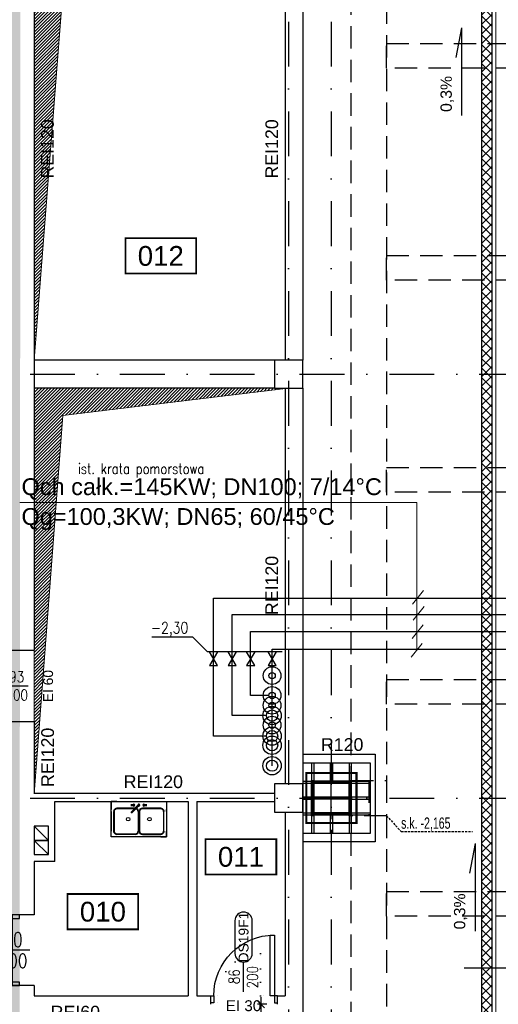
# Model space of a CAD drawing. Header units: centimetres. Extents: x -10702 to 24628, y -4437 to 19798.
# Tile 24 of 92: x 5819 to 6497, y 5908 to 7302. Entities that reach past the tile are written whole.
import ezdxf
from ezdxf.enums import TextEntityAlignment as Align

# ---------------------------------------------------------------- set-up
doc = ezdxf.new("R2010")
doc.units = ezdxf.units.CM
doc.header["$PDMODE"] = 35
doc.header["$PDSIZE"] = 0.1
for name, pattern in [('Kondygnacja  -0_5$0$DIVIDE', [31.75, 12.7, -6.35, 0, -6.35, 0, -6.35]), ('Kondygnacja  -0_5$0$DOT2', [3.175, 0, -3.175]), ('Kondygnacja  -0_5$0$HIDDEN', [9.525, 6.35, -3.175]), ('Kondygnacja  -0_5$0$HIDDEN2', [4.7625, 3.175, -1.5875]), ('Osie rzutów$0$DASHDOT2', [12.7, 6.35, -3.175, 0, -3.175])]:
    doc.linetypes.add(name, pattern=pattern)
doc.layers.get('0').update_dxf_attribs({"color": 8})
doc.layers.get('DEFPOINTS').update_dxf_attribs({"color": 8})
for name, color, linetype, lineweight in [('bgde_opis ct 1', 7, 'Continuous', 20), ('bgde_rzędne wl ct', 7, 'Continuous', 25), ('KJP_CT_kk_powrót', 30, '04_CT_KOMF_POW', 25), ('KJP_CT_kk_zasil', 30, '04_CT_KOMF_ZAS', 25), ('KJP_WL_kk zasil', 150, '04_WL_KOMF_ZAS', 25), ('KJP_WL_kk_powr', 150, '04_WL_KOMF_POW', 25), ('Kondygnacja  -0_5$0$ARCH_INFO_WYMIARY', 8, 'Continuous', 9), ('Kondygnacja  -0_5$0$ARCH_WIDOK', 8, 'Continuous', 13)]:
    doc.layers.add(name, color=color, linetype=linetype, lineweight=lineweight)
for name, color, linetype in [('KJP_ARMATURA', 2, 'Continuous'), ('Kondygnacja  -0_5$0$ARCH_ETAPOWANIE', 8, 'Kondygnacja  -0_5$0$DIVIDE'), ('Kondygnacja  -0_5$0$ARCH_GK', 8, 'Continuous'), ('Kondygnacja  -0_5$0$ARCH_INFO_ETYK_DRZWI', 8, 'Continuous'), ('Kondygnacja  -0_5$0$ARCH_INFO_ETYK_DRZWI_IST', 8, 'Continuous'), ('Kondygnacja  -0_5$0$ARCH_INFO_ODPORNOŚĆ OGNIOWA', 8, 'Continuous'), ('Kondygnacja  -0_5$0$ARCH_INFO_OPISY', 8, 'Continuous'), ('Kondygnacja  -0_5$0$ARCH_INFO_OPISY_PRZEGRODY', 8, 'Continuous'), ('Kondygnacja  -0_5$0$ARCH_KONSTR_POWYŻEJ RZUTU', 8, 'Kondygnacja  -0_5$0$HIDDEN'), ('Kondygnacja  -0_5$0$ARCH_KONSTR_POWYŻEJ RZUTU_IST', 8, 'Kondygnacja  -0_5$0$HIDDEN2'), ('Kondygnacja  -0_5$0$ARCH_MUROWANE_IST', 8, 'Continuous'), ('Kondygnacja  -0_5$0$ARCH_OKŁADZINA', 8, 'Continuous'), ('Kondygnacja  -0_5$0$ARCH_OTWORY_WENTYLACJA_IST', 8, 'Continuous'), ('Kondygnacja  -0_5$0$ARCH_POMOCNICZE', 8, 'Continuous'), ('Kondygnacja  -0_5$0$ARCH_SŁUPY', 8, 'Continuous'), ('Kondygnacja  -0_5$0$ARCH_WIDOK_IST', 8, 'Continuous'), ('Kondygnacja  -0_5$0$ARCH_WYBURZENIA', 8, 'Kondygnacja  -0_5$0$DOT2'), ('Kondygnacja  -0_5$0$ARCH_WYPOSAŻENIE_SANITARNE_IST', 8, 'Continuous'), ('Kondygnacja  -0_5$0$ARCH_ŚLUSARKA_DRZWI', 8, 'Continuous'), ('Kondygnacja  -0_5$0$ARCH_ŚLUSARKA_DRZWI_IST', 8, 'Continuous'), ('Kondygnacja  -0_5$0$ARCH_ŻELBET_IST', 8, 'Continuous'), ('Osie rzutów$0$ARCH_INFO_OSIE_IST', 8, 'Osie rzutów$0$DASHDOT2'), ('Osie rzutów$0$ARCH_INFO_OSIE_OPISY_IST', 8, 'Continuous'), ('Pomieszczenia -05$0$ARCH_INFO_AREA_ETYKIETY_200', 8, 'Continuous')]:
    doc.layers.add(name, color=color, linetype=linetype)
doc.styles.add('Arial', font='arial.ttf')
doc.styles.add('Kondygnacja  -0_5$0$Arial', font='arial.ttf')
doc.styles.add('Kondygnacja  -0_5$0$BIKTS', font='bikromsw.shx', dxfattribs={"width": 0.8})
doc.styles.add('Kondygnacja  -0_5$0$Romans', font='Romans.shx', dxfattribs={"width": 0.7})
doc.styles.add('Kondygnacja  -0_5$0$ROMANS-50-CM', font='romans.shx', dxfattribs={"width": 0.8, "height": 10})
doc.styles.add('Pomieszczenia -05$0$Arial', font='arial.ttf')
doc.styles.add('st rom', font='Romans.shx', dxfattribs={"width": 0.8})
doc.linetypes.add('04_CT_KOMF_POW', pattern='A,100,-15,["CTKp",Standard,S=10,R=0,X=-10,Y=-5],-35', length=150)
doc.linetypes.add('04_CT_KOMF_ZAS', pattern='A,100,-15,["CTKz",Standard,S=10,R=0,X=-10,Y=-5],-35', length=150)
doc.linetypes.add('04_WL_KOMF_POW', pattern='A,100,-15,["WLKp",Standard,S=10,R=0,X=-10,Y=-5],-35', length=150)
doc.linetypes.add('04_WL_KOMF_ZAS', pattern='A,100,-15,["WLKz",Standard,S=10,R=0,X=-10,Y=-5],-35', length=150)
doc.dimstyles.new('Kondygnacja  -0_5$0$Wymiary 1-100', dxfattribs={"dimtxt": 12, "dimasz": 10, "dimexe": 5, "dimexo": 0, "dimgap": 4, "dimtad": 1, "dimrnd": 0.5, "dimzin": 12, "dimdsep": 46, "dimtxsty": 'Kondygnacja  -0_5$0$Romans', "dimblk": 'Kondygnacja  -0_5$0$_Oblique', "dimcen": 10, "dimdle": 10, "dimclrt": 55, "dimazin": 0, "dimtfac": 1, "dimtmove": 1, "dimatfit": 3, "dimfxl": 0, "dimtolj": 1, "dimtzin": 0, "dimarcsym": 0})
pattern_1 = [(45, (-6220.6425, -6150), (-0.67351921, 0.67351921), [])]

# ---------------------------------------------------------------- blocks, each defined once
blk = doc.blocks.new('Osie rzutów')
at = {"layer": 'Osie rzutów$0$ARCH_INFO_OSIE_IST', "ltscale": 10}
for p, q in [((6200, 12510), (6200, 4800)), ((6200, 12510), (6200, 4571.18)), ((6260, 12510), (6260, 4623.26)), ((4436.04, 6800), (15156.54, 6800)), ((6260, 6170), (6260, 6230)), ((4436.04, 6200), (15156.54, 6200)), ((6290, 6200), (6230, 6200))]:
    blk.add_line(p, q, dxfattribs=at)
blk = doc.blocks.new('Kondygnacja  -0_5$0$T-drzwi_góra-200')
at = {"layer": 'Kondygnacja  -0_5$0$ARCH_INFO_ETYK_DRZWI'}
blk.add_line((0, 0), (0, 60), dxfattribs=at)
blk.add_lwpolyline([(-17.5, 143.7), (-17.5, 77.5, 1), (17.5, 77.5), (17.5, 143.7, 1)], format="xyb", close=True, dxfattribs=at)
at = {"layer": 'Kondygnacja  -0_5$0$ARCH_INFO_ETYK_DRZWI', "style": 'Kondygnacja  -0_5$0$Arial'}
blk.add_attdef('ADS_DRZWI:SYMBOL', text='', height=20, rotation=90, dxfattribs=at).set_placement((0, 110.6), align=Align.MIDDLE)
at = {"layer": 'Kondygnacja  -0_5$0$ARCH_INFO_ETYK_DRZWI', "style": 'Kondygnacja  -0_5$0$Romans', "width": 0.8}
for tag, p in [('ADS_DRZWI:SZEROKOŚĆ', (-8, 30.5)), ('ADS_DRZWI:WYSOKOŚĆ', (29, 29.5))]:
    blk.add_attdef(tag, text='', height=22, rotation=90, dxfattribs=at).set_placement(p, align=Align.CENTER)
at = {"layer": 'Kondygnacja  -0_5$0$ARCH_INFO_ETYK_DRZWI', "color": 1, "style": 'Kondygnacja  -0_5$0$Arial'}
blk.add_attdef('ADS_DRZWI:ODPORNOŚĆ_OGNIOWA', text='', height=22, dxfattribs=at).set_placement((-0.1, -45.8), align=Align.BOTTOM_CENTER)
blk = doc.blocks.new('Kondygnacja  -0_5$0$T-drzwi_lewe-200')
at = {"layer": 'Kondygnacja  -0_5$0$ARCH_INFO_ETYK_DRZWI'}
blk.add_line((0, 0), (-60, 0), dxfattribs=at)
blk.add_lwpolyline([(-77.5, 17.5), (-143.7, 17.5, 1), (-143.7, -17.5), (-77.5, -17.5, 1)], format="xyb", close=True, dxfattribs=at)
at = {"layer": 'Kondygnacja  -0_5$0$ARCH_INFO_ETYK_DRZWI', "color": 1, "style": 'Kondygnacja  -0_5$0$Arial'}
blk.add_attdef('ADS_DRZWI:ODPORNOŚĆ_OGNIOWA', text='', height=20, rotation=90, dxfattribs=at).set_placement((56.4, 0.1), align=Align.BOTTOM_CENTER)
at = {"layer": 'Kondygnacja  -0_5$0$ARCH_INFO_ETYK_DRZWI', "style": 'Kondygnacja  -0_5$0$Romans', "width": 0.8}
for tag, p in [('ADS_DRZWI:SZEROKOŚĆ', (-23, 7.9)), ('ADS_DRZWI:WYSOKOŚĆ', (-23, -29))]:
    blk.add_attdef(tag, text='', height=22, dxfattribs=at).set_placement(p, align=Align.CENTER)
at = {"layer": 'Kondygnacja  -0_5$0$ARCH_INFO_ETYK_DRZWI', "style": 'Kondygnacja  -0_5$0$Arial'}
blk.add_attdef('ADS_DRZWI:SYMBOL', text='', height=20, dxfattribs=at).set_placement((-110.6, 0), align=Align.MIDDLE)
blk = doc.blocks.new('Kondygnacja  -0_5$0$_Oblique')
at = {"color": 0, "linetype": 'ByBlock', "lineweight": -2}
blk.add_line((-0.5, -0.5), (0.5, 0.5), dxfattribs=at)
blk = doc.blocks.new('*D231')
at = {"layer": 'DEFPOINTS', "color": 0}
for p in [(6161, 5908), (6195, 5908), (6195, 5532)]:
    blk.add_point(p, dxfattribs=at)
at = {"layer": 'Kondygnacja  -0_5$0$ARCH_INFO_WYMIARY', "color": 0, "lineweight": -2}
for p, q in [((6161, 5522), (6161, 5918)), ((6169, 5908), (6156, 5908)), ((6169, 5532), (6156, 5532))]:
    blk.add_line(p, q, dxfattribs=at)
at = {"layer": 'Kondygnacja  -0_5$0$ARCH_INFO_WYMIARY', "color": 0, "lineweight": -2, "xscale": 10, "yscale": 10, "zscale": 10}
for p, rotation in [((6161, 5908), 90), ((6161, 5532), 270)]:
    blk.add_blockref('Kondygnacja  -0_5$0$_Oblique', p, dxfattribs=dict(at, rotation=rotation))
at = {"layer": 'Kondygnacja  -0_5$0$ARCH_INFO_WYMIARY', "color": 55, "insert": (6151, 5720), "char_height": 12, "attachment_point": 5, "rotation": 90, "style": 'Kondygnacja  -0_5$0$Romans'}
blk.add_mtext('\\A1;376', dxfattribs=at)
blk = doc.blocks.new('Kondygnacja  -0_5$0$DRZWI90')
blk.add_line((-45, 0), (-45, 90))
at = {"lineweight": -3}
for p, q in [((0, -25), (0, 25)), ((45, 0), (-45, 0))]:
    blk.add_line(p, q, dxfattribs=at)
for points in [[(-50, -10), (-45, -10), (-45, 0), (-50, 0)], [(45, -10), (50, -10), (50, 0), (45, 0)]]:
    blk.add_lwpolyline(points, close=True, dxfattribs=at)
blk.add_arc((-45, 0), 90, 0, 90, dxfattribs=at)
blk = doc.blocks.new('Kondygnacja  -0_5$0$KLM_Poziom_0$0$ZLEW2')
for points, elevation in [([(78, 0), (0, 0), (0, -50), (78, -50)], -0.5), ([(37.8, -43.2), (38, -42), (38, -14), (37.8, -12.8), (37.2, -11.8), (36.2, -10.8), (35.2, -10.2), (34, -10), (8, -10), (6.8, -10.2), (5.8, -10.8), (4.8, -11.8), (4.2, -12.8), (4, -14), (4, -42), (4.2, -43.2), (4.8, -44.2), (5.8, -45.2), (6.8, -45.8), (8, -46), (34, -46), (35.2, -45.8), (36.2, -45.2), (37.2, -44.2)], -16.5), ([(73.8, -43.2), (74, -42), (74, -14), (73.8, -12.8), (73.2, -11.8), (72.2, -10.8), (71.2, -10.2), (70, -10), (44, -10), (42.8, -10.2), (41.8, -10.8), (40.8, -11.8), (40.2, -12.8), (40, -14), (40, -42), (40.2, -43.2), (40.8, -44.2), (41.8, -45.2), (42.8, -45.8), (44, -46), (70, -46), (71.2, -45.8), (72.2, -45.2), (73.2, -44.2)], -16.5)]:
    blk.add_lwpolyline(points, close=True, dxfattribs=dict(elevation=elevation))
for points in [[(8, -9.5), (6.5, -9.8), (5.5, -10.2), (4.2, -11.5), (3.8, -12.5), (3.5, -14)], [(34, -9.5), (35.5, -9.8), (36.5, -10.2), (37.8, -11.5), (38.2, -12.5), (38.5, -14)], [(44, -9.5), (42.5, -9.8), (41.5, -10.2), (40.2, -11.5), (39.8, -12.5), (39.5, -14)], [(70, -9.5), (71.5, -9.8), (72.5, -10.2), (73.8, -11.5), (74.2, -12.5), (74.5, -14)], [(8, -46.5), (6.5, -46.2), (5.5, -45.8), (4.2, -44.5), (3.8, -43.5), (3.5, -42)], [(34, -46.5), (35.5, -46.2), (36.5, -45.8), (37.8, -44.5), (38.2, -43.5), (38.5, -42)], [(44, -46.5), (42.5, -46.2), (41.5, -45.8), (40.2, -44.5), (39.8, -43.5), (39.5, -42)], [(70, -46.5), (71.5, -46.2), (72.5, -45.8), (73.8, -44.5), (74.2, -43.5), (74.5, -42)]]:
    blk.add_lwpolyline(points)
at = {"elevation": -0.5}
for points in [[(8, -10), (6.8, -10.2), (5.8, -10.8), (4.8, -11.8), (4.2, -12.8), (4, -14)], [(34, -10), (35.2, -10.2), (36.2, -10.8), (37.2, -11.8), (37.8, -12.8), (38, -14)], [(44, -10), (42.8, -10.2), (41.8, -10.8), (40.8, -11.8), (40.2, -12.8), (40, -14)], [(70, -10), (71.2, -10.2), (72.2, -10.8), (73.2, -11.8), (73.8, -12.8), (74, -14)], [(8, -46), (6.8, -45.8), (5.8, -45.2), (4.8, -44.2), (4.2, -43.2), (4, -42)], [(34, -46), (35.2, -45.8), (36.2, -45.2), (37.2, -44.2), (37.8, -43.2), (38, -42)], [(44, -46), (42.8, -45.8), (41.8, -45.2), (40.8, -44.2), (40.2, -43.2), (40, -42)], [(70, -46), (71.2, -45.8), (72.2, -45.2), (73.2, -44.2), (73.8, -43.2), (74, -42)]]:
    blk.add_lwpolyline(points, dxfattribs=at)
for points in [[(8, -9.5), (34, -9.5, -0.318626)], [(38.5, -14), (38.5, -42, -0.325454)], [(34, -46.5), (8, -46.5, -0.318626)]]:
    blk.add_lwpolyline(points, format="xyb")
at = {"extrusion": (1.83772e-16, 1, -1.83772e-16), "elevation": -5.5}
blk.add_lwpolyline([(-33.5, 2.5), (-33.5, 3.5), (-27.5, 3.5), (-27.5, 2.5)], close=True, dxfattribs=at)
at = {"extrusion": (-0.707107, -0.707107, -1.83772e-16), "elevation": -24.8}
blk.add_lwpolyline([(29.6, 2.5), (31.6, 5.5), (46.4, 5.5), (46.4, 4), (32.6, 4), (32.6, 2.5)], close=True, dxfattribs=at)
at = {"extrusion": (-6.12574e-17, -1, -1.83772e-16), "elevation": 4.5}
blk.add_lwpolyline([(44.5, 2.5), (44.5, 3.5), (50.5, 3.5), (50.5, 2.5)], close=True, dxfattribs=at)
for centre, radius in [((32, -5, 0.5), 1.5), ((39, -5, 0.5), 1.5), ((46, -5, 0.5), 1.5), ((49, -15, 3), 0.5)]:
    blk.add_circle(centre, radius)
for centre, start, end in [((24, -25, -16.5), 0, 180), ((24, -25, -16.5), 180, 0), ((54, -25, -16.5), 0, 180), ((54, -25, -16.5), 180, 0)]:
    blk.add_arc(centre, 2.5, start, end)
for points, invisible_edges in [([(5.5, -10.2), (6.5, -9.8), (5.8, 0), (0, 0)], 10), ([(4.2, -11.5), (5.5, -10.2), (0, 0), (0, -7)], 10), ([(8, -9.5), (8, 0), (5.8, 0), (6.5, -9.8)], 5), ([(70, -9.5), (70, 0), (8, 0), (8, -9.5)], 13), ([(70, -9.5), (70, 0), (72.2, 0), (71.5, -9.8)], 5), ([(72.5, -10.2), (71.5, -9.8), (72.2, 0), (78, 0)], 10), ([(73.8, -11.5), (72.5, -10.2), (78, 0), (78, -7)], 10), ([(3.8, -12.5), (4.2, -11.5), (0, -7), (0, -11.2)], 10), ([(3.5, -14), (0, -14), (0, -11.2), (3.8, -12.5)], 5), ([(4.2, -12.8, -0.5), (3.8, -12.5), (3.5, -14), (4, -14, -0.5)], 5), ([(4.8, -11.8, -0.5), (4.2, -11.5), (3.8, -12.5), (4.2, -12.8, -0.5)], 5), ([(5.5, -10.2), (4.2, -11.5), (4.8, -11.8, -0.5), (5.8, -10.8, -0.5)], 10), ([(6.5, -9.8), (5.5, -10.2), (5.8, -10.8, -0.5), (6.8, -10.2, -0.5)], 10), ([(8, -10, -0.5), (8, -9.5), (6.5, -9.8), (6.8, -10.2, -0.5)], 5), ([(34, -10, -0.5), (8, -10, -0.5), (8, -9.5), (34, -9.5)], 10), ([(34, -10, -0.5), (34, -9.5), (35.5, -9.8), (35.2, -10.2, -0.5)], 5), ([(34, -9.5), (39, -9.5), (35.5, -9.8)], 3), ([(35.5, -9.8), (36.5, -10.2), (36.2, -10.8, -0.5), (35.2, -10.2, -0.5)], 10), ([(35.5, -9.8), (39, -9.5), (36.5, -10.2)], 3), ([(36.5, -10.2), (37.8, -11.5), (37.2, -11.8, -0.5), (36.2, -10.8, -0.5)], 10), ([(36.5, -10.2), (39, -9.5), (37.8, -11.5)], 3), ([(37.2, -11.8, -0.5), (37.8, -11.5), (38.2, -12.5), (37.8, -12.8, -0.5)], 5), ([(40.2, -11.5), (39, -9.5), (37.8, -11.5)], 11), ([(40.2, -11.5), (37.8, -11.5), (38.2, -12.5), (39.8, -12.5)], 5), ([(37.8, -12.8, -0.5), (38.2, -12.5), (38.5, -14), (38, -14, -0.5)], 5), ([(39.5, -14), (39.8, -12.5), (38.2, -12.5), (38.5, -14)], 10), ([(41.5, -10.2), (39, -9.5), (40.2, -11.5)], 3), ([(42.5, -9.8), (39, -9.5), (41.5, -10.2)], 3), ([(44, -9.5), (39, -9.5), (42.5, -9.8)], 3), ([(40.2, -12.8, -0.5), (39.8, -12.5), (39.5, -14), (40, -14, -0.5)], 5), ([(40.8, -11.8, -0.5), (40.2, -11.5), (39.8, -12.5), (40.2, -12.8, -0.5)], 5), ([(41.5, -10.2), (40.2, -11.5), (40.8, -11.8, -0.5), (41.8, -10.8, -0.5)], 10), ([(42.5, -9.8), (41.5, -10.2), (41.8, -10.8, -0.5), (42.8, -10.2, -0.5)], 10), ([(44, -10, -0.5), (44, -9.5), (42.5, -9.8), (42.8, -10.2, -0.5)], 5), ([(70, -10, -0.5), (44, -10, -0.5), (44, -9.5), (70, -9.5)], 10), ([(70, -10, -0.5), (70, -9.5), (71.5, -9.8), (71.2, -10.2, -0.5)], 5), ([(71.5, -9.8), (72.5, -10.2), (72.2, -10.8, -0.5), (71.2, -10.2, -0.5)], 10), ([(72.5, -10.2), (73.8, -11.5), (73.2, -11.8, -0.5), (72.2, -10.8, -0.5)], 10), ([(73.2, -11.8, -0.5), (73.8, -11.5), (74.2, -12.5), (73.8, -12.8, -0.5)], 5), ([(74.2, -12.5), (73.8, -11.5), (78, -7), (78, -11.2)], 10), ([(73.8, -12.8, -0.5), (74.2, -12.5), (74.5, -14), (74, -14, -0.5)], 5), ([(74.5, -14), (78, -14), (78, -11.2), (74.2, -12.5)], 5), ([(3.5, -14), (0, -14), (0, -42), (3.5, -42)], 5), ([(4, -14, -0.5), (4, -42, -0.5), (3.5, -42), (3.5, -14)], 10), ([(38, -14, -0.5), (38, -42, -0.5), (38.5, -42), (38.5, -14)], 10), ([(39.5, -42), (39.5, -14), (38.5, -14), (38.5, -42)], 10), ([(40, -14, -0.5), (40, -42, -0.5), (39.5, -42), (39.5, -14)], 10), ([(74, -14, -0.5), (74, -42, -0.5), (74.5, -42), (74.5, -14)], 10), ([(74.5, -14), (78, -14), (78, -42), (74.5, -42)], 5), ([(74.5, -14), (78, -14), (78, -42), (74.5, -42)], 5), ([(3.5, -42), (3.8, -43.5), (0, -45), (0, -42)], 10), ([(3.8, -43.5), (4.2, -44.5), (0, -48), (0, -45)], 10), ([(4.2, -44.5), (5.5, -45.8), (0, -50), (0, -48)], 10), ([(5.5, -45.8), (2.5, -50), (0, -50)], 9), ([(5.5, -45.8), (6.5, -46.2), (5.8, -50), (2.5, -50)], 10), ([(4.2, -43.2, -0.5), (3.8, -43.5), (3.5, -42), (4, -42, -0.5)], 5), ([(4.8, -44.2, -0.5), (4.2, -44.5), (3.8, -43.5), (4.2, -43.2, -0.5)], 5), ([(5.5, -45.8), (4.2, -44.5), (4.8, -44.2, -0.5), (5.8, -45.2, -0.5)], 10), ([(6.5, -46.2), (5.5, -45.8), (5.8, -45.2, -0.5), (6.8, -45.8, -0.5)], 10), ([(8, -46.5), (8, -50), (5.8, -50), (6.5, -46.2)], 5), ([(8, -46, -0.5), (8, -46.5), (6.5, -46.2), (6.8, -45.8, -0.5)], 5), ([(34, -46, -0.5), (8, -46, -0.5), (8, -46.5), (34, -46.5)], 14), ([(70, -46.5), (8, -46.5), (8, -50), (70, -50)], 11), ([(34, -46, -0.5), (34, -46.5), (35.5, -46.2), (35.2, -45.8, -0.5)], 5), ([(34, -46.5), (39, -46.5), (35.5, -46.2)], 3), ([(35.5, -46.2), (36.5, -45.8), (36.2, -45.2, -0.5), (35.2, -45.8, -0.5)], 10), ([(35.5, -46.2), (39, -46.5), (36.5, -45.8)], 3), ([(36.5, -45.8), (37.8, -44.5), (37.2, -44.2, -0.5), (36.2, -45.2, -0.5)], 10), ([(36.5, -45.8), (39, -46.5), (37.8, -44.5)], 3), ([(37.2, -44.2, -0.5), (37.8, -44.5), (38.2, -43.5), (37.8, -43.2, -0.5)], 5), ([(37.8, -43.2, -0.5), (38.2, -43.5), (38.5, -42), (38, -42, -0.5)], 5), ([(40.2, -44.5), (37.8, -44.5), (38.2, -43.5), (39.8, -43.5)], 5), ([(40.2, -44.5), (39, -46.5), (37.8, -44.5)], 11), ([(39.5, -42), (39.8, -43.5), (38.2, -43.5), (38.5, -42)], 10), ([(41.5, -45.8), (39, -46.5), (40.2, -44.5)], 3), ([(42.5, -46.2), (39, -46.5), (41.5, -45.8)], 3), ([(44, -46.5), (39, -46.5), (42.5, -46.2)], 3), ([(40.2, -43.2, -0.5), (39.8, -43.5), (39.5, -42), (40, -42, -0.5)], 5), ([(40.8, -44.2, -0.5), (40.2, -44.5), (39.8, -43.5), (40.2, -43.2, -0.5)], 5), ([(41.5, -45.8), (40.2, -44.5), (40.8, -44.2, -0.5), (41.8, -45.2, -0.5)], 10), ([(42.5, -46.2), (41.5, -45.8), (41.8, -45.2, -0.5), (42.8, -45.8, -0.5)], 10), ([(44, -46, -0.5), (44, -46.5), (42.5, -46.2), (42.8, -45.8, -0.5)], 5), ([(70, -46, -0.5), (44, -46, -0.5), (44, -46.5), (70, -46.5)], 10), ([(70, -46, -0.5), (70, -46.5), (71.5, -46.2), (71.2, -45.8, -0.5)], 5), ([(70, -46.5), (70, -50), (72.2, -50), (71.5, -46.2)], 5), ([(71.5, -46.2), (72.5, -45.8), (72.2, -45.2, -0.5), (71.2, -45.8, -0.5)], 10), ([(72.5, -45.8), (71.5, -46.2), (72.2, -50), (75.5, -50)], 10), ([(72.5, -45.8), (73.8, -44.5), (73.2, -44.2, -0.5), (72.2, -45.2, -0.5)], 10), ([(73.8, -44.5), (72.5, -45.8), (78, -50), (78, -48)], 10), ([(72.5, -45.8), (75.5, -50), (78, -50)], 9), ([(73.2, -44.2, -0.5), (73.8, -44.5), (74.2, -43.5), (73.8, -43.2, -0.5)], 5), ([(73.8, -43.2, -0.5), (74.2, -43.5), (74.5, -42), (74, -42, -0.5)], 5), ([(74.2, -43.5), (73.8, -44.5), (78, -48), (78, -45)], 10), ([(74.5, -42), (74.2, -43.5), (78, -45), (78, -42)], 10)]:
    blk.add_3dface(points, dxfattribs=dict(invisible_edges=invisible_edges))
for points in [[(27.5, -4.5, 3.5), (33.5, -4.5, 3.5), (33.5, -4.5, 2.5), (27.5, -4.5, 2.5)], [(27.5, -5.5, 3.5), (33.5, -5.5, 3.5), (33.5, -5.5, 2.5), (27.5, -5.5, 2.5)], [(38.1, -5.2, 4), (39.5, -6.6, 4), (39.5, -6.6, 2.5), (37.4, -4.5, 2.5)], [(38.8, -5.9, 5.5), (38.1, -5.2, 4), (49.3, -16.3, 4), (49.3, -16.3, 5.5)], [(39.2, -4.1, 4), (40.6, -5.5, 4), (40.6, -5.5, 2.5), (38.5, -3.4, 2.5)], [(39.9, -4.8, 5.5), (39.2, -4.1, 4), (50.3, -15.3, 4), (50.3, -15.3, 5.5)], [(50.5, -4.5, 3.5), (44.5, -4.5, 3.5), (44.5, -4.5, 2.5), (50.5, -4.5, 2.5)], [(50.5, -5.5, 3.5), (44.5, -5.5, 3.5), (44.5, -5.5, 2.5), (50.5, -5.5, 2.5)]]:
    blk.add_3dface(points)
blk = doc.blocks.new('Kondygnacja  -0_5$0$słup 6.8.41')
at = {"layer": 'Kondygnacja  -0_5$0$ARCH_SŁUPY'}
h = blk.add_hatch(dxfattribs=at)
h.set_pattern_fill('ANSI31', color=256, scale=0.3, style=0)
h.set_pattern_definition(pattern_1)
h.paths.add_polyline_path([(14.8, 75), (11.8, 75), (11.8, 25), (14.8, 25)])
h = blk.add_hatch(dxfattribs=at)
h.set_pattern_fill('ANSI31', color=256, scale=0.3, style=0)
h.set_pattern_definition(pattern_1)
h.paths.add_polyline_path([(64.8, 71), (64.8, 74), (14.8, 74), (14.8, 71)])
h = blk.add_hatch(dxfattribs=at)
h.set_pattern_fill('ANSI31', color=256, scale=0.3, style=0)
h.set_pattern_definition(pattern_1)
h.paths.add_polyline_path([(67.8, 75), (64.8, 75), (64.8, 25), (67.8, 25)])
h = blk.add_hatch(dxfattribs=at)
h.set_pattern_fill('ANSI31', color=256, scale=0.3, style=0)
h.set_pattern_definition(pattern_1)
h.paths.add_polyline_path([(64.8, 48.5), (64.8, 51.5), (14.8, 51.5), (14.8, 48.5)])
h = blk.add_hatch(dxfattribs=at)
h.set_pattern_fill('ANSI31', color=256, scale=0.3, style=0)
h.set_pattern_definition(pattern_1)
h.paths.add_polyline_path([(64.8, 26), (64.8, 29), (14.8, 29), (14.8, 26)])
at = {"layer": 'Kondygnacja  -0_5$0$ARCH_POMOCNICZE'}
blk.add_lwpolyline([(94.8, 100), (94.8, 0), (-0.2, 0), (-0.2, 100)], close=True, dxfattribs=at)
for points in [[(11.8, 100), (11.8, 75)], [(14.8, 100), (14.8, 75)], [(38.3, 100), (38.3, 74)], [(41.3, 100), (41.3, 74)], [(64.8, 100), (64.8, 75)], [(67.8, 100), (67.8, 75)], [(-0.2, 74), (11.8, 74)], [(-0.2, 71), (11.8, 71)], [(67.8, 74), (94.8, 74)], [(67.8, 71), (94.8, 71)], [(-0.2, 51.5), (11.8, 51.5)], [(-0.2, 48.5), (11.8, 48.5)], [(67.8, 51.5), (94.8, 51.5)], [(67.8, 48.5), (94.8, 48.5)], [(-0.2, 29), (11.8, 29)], [(67.8, 29), (94.8, 29)], [(-0.2, 26), (11.8, 26)], [(11.8, 25), (11.8, 0)], [(14.8, 25), (14.8, 0)], [(38.3, 26), (38.3, 0)], [(41.3, 26), (41.3, 0)], [(64.8, 25), (64.8, 0)], [(67.8, 26), (94.8, 26)], [(67.8, 25), (67.8, 0)]]:
    blk.add_lwpolyline(points, dxfattribs=at)
at = {"layer": 'Kondygnacja  -0_5$0$ARCH_SŁUPY'}
for p, q in [((14.8, 51.5), (64.8, 51.5)), ((64.8, 48.5), (14.8, 48.5))]:
    blk.add_line(p, q, dxfattribs=at)
at = {"layer": 'Kondygnacja  -0_5$0$ARCH_SŁUPY', "const_width": 3}
blk.add_lwpolyline([(4.3, 85.5), (75.3, 85.5), (75.3, 14.5), (4.3, 14.5)], close=True, dxfattribs=at)
at = {"layer": 'Kondygnacja  -0_5$0$ARCH_SŁUPY'}
for points in [[(11.8, 75), (14.8, 75), (14.8, 25), (11.8, 25)], [(64.8, 75), (67.8, 75), (67.8, 25), (64.8, 25)]]:
    blk.add_lwpolyline(points, close=True, dxfattribs=at)
for points in [[(64.8, 74), (14.8, 74)], [(14.8, 71), (64.8, 71)], [(64.8, 29), (14.8, 29)], [(14.8, 26), (64.8, 26)]]:
    blk.add_lwpolyline(points, dxfattribs=at)
blk = doc.blocks.new('Kondygnacja  -0_5$0$konstrukcja istniejąca -0.5')
at = {"layer": 'Kondygnacja  -0_5$0$ARCH_KONSTR_POWYŻEJ RZUTU_IST', "ltscale": 10}
for p, q in [((6288.5, 4975), (6288.5, 12225)), ((6288.5, 6175), (6288.5, 6225)), ((6288.5, 6225), (6338.5, 6225)), ((6338.5, 6175), (6288.5, 6175))]:
    blk.add_line(p, q, dxfattribs=at)
for points in [[(6338.5, 7375), (6338.5, 6225)], [(7382, 7232.9), (6338.5, 7232.9), (6338.5, 7267.9), (7382, 7267.9)], [(7382, 6932.9), (6338.5, 6932.9), (6338.5, 6967.9), (7382, 6967.9)], [(7382, 6632.9), (6338.5, 6632.9), (6338.5, 6667.9), (7382, 6667.9)], [(7382, 6332.9), (6338.5, 6332.9), (6338.5, 6367.9), (7382, 6367.9)], [(6313.5, 6225), (6313.5, 6175)], [(6338.5, 6225), (6338.5, 6175)], [(6338.5, 6175), (6338.5, 5025)], [(7382, 6032.9), (6338.5, 6032.9), (6338.5, 6067.9), (7382, 6067.9)]]:
    blk.add_lwpolyline(points, dxfattribs=at)
at = {"layer": 'Kondygnacja  -0_5$0$ARCH_KONSTR_POWYŻEJ RZUTU_IST'}
blk.add_lwpolyline([(6338.5, 6175), (6359.1, 6152.5), (6460.3, 6152.5)], dxfattribs=at)
at = {"layer": 'Kondygnacja  -0_5$0$ARCH_KONSTR_POWYŻEJ RZUTU_IST', "style": 'Kondygnacja  -0_5$0$BIKTS', "width": 0.7}
blk.add_text('s.k. -2,165', height=16, dxfattribs=at).set_placement((6359.1, 6156.5))
blk = doc.blocks.new('Pomieszczenia -05$0$etykieta_numer')
at = {"color": 0, "linetype": 'ByBlock', "const_width": 2.44}
blk.add_lwpolyline([(-50, -50), (-50, 0), (50, 0), (50, -50)], close=True, dxfattribs=at)
at = {"color": 0, "linetype": 'ByBlock', "style": 'Pomieszczenia -05$0$Arial'}
blk.add_attdef('AECAREA:NUMBER', text='', height=28, dxfattribs=at).set_placement((0, -25), align=Align.MIDDLE)

msp = doc.modelspace()

# ---------------------------------------------------------------- hatches: boundary and pattern name
at = {"layer": 'Kondygnacja  -0_5$0$ARCH_GK', "linetype": 'Continuous', "lineweight": -3}
h = msp.add_hatch(dxfattribs=at)
h.set_pattern_fill('ANSI37', color=256, scale=3, style=0)
h.paths.add_polyline_path([(6473, 4985), (6488, 4985), (6488, 9864), (6476.333, 9864), (6473, 9854)], flags=0)
h.paths.add_polyline_path([(6473, 9874), (6476.333, 9864), (6488, 9864), (6488, 10101), (6473, 10116)], flags=0)
at = {"layer": 'Kondygnacja  -0_5$0$ARCH_WIDOK'}
h = msp.add_hatch(dxfattribs=at)
h.set_pattern_fill('ANSI31', color=256, angle=-180, style=0)
h.set_pattern_definition([(225, (0, 600), (2.245064, -2.245064), [])])
h.paths.add_polyline_path([(5840, 6820), (5840, 7380), (6200, 7380), (5880.4, 7341.573)])
h = msp.add_hatch(dxfattribs=at)
h.set_pattern_fill('ANSI31', color=256, angle=-180, style=0)
h.paths.add_polyline_path([(5840, 6206), (5840, 6780), (6200, 6780), (5880.4, 6741.573)])

# ---------------------------------------------------------------- linework, layer by layer
at = {"layer": 'bgde_opis ct 1'}
for p, q in [((5819.817, 6618.428), (6381.282, 6618.428)), ((6381.282, 6409.018), (6381.282, 6618.428)), ((6375.355, 6474.36), (6390.964, 6493.528)), ((6376.012, 6451.896), (6391.621, 6471.064)), ((6374.664, 6425.932), (6390.273, 6445.1)), ((6373.478, 6399.434), (6389.087, 6418.602))]:
    msp.add_line(p, q, dxfattribs=at)
at = {"layer": 'bgde_rzędne wl ct'}
for p, q in [((6444.661, 7290.145), (6436.756, 7248.158)), ((6444.661, 7290.145), (6444.661, 7166.155)), ((6064.408, 6427.742), (6006.538, 6427.742)), ((6064.408, 6427.742), (6085.122, 6407.028)), ((6190.628, 6407.028), (6085.122, 6407.028)), ((6463.714, 6135.534), (6455.809, 6093.548)), ((6463.714, 6135.534), (6463.714, 6011.544))]:
    msp.add_line(p, q, dxfattribs=at)
at = {"layer": 'KJP_ARMATURA'}
for p, q in [((6099.492, 6406.991), (6087.975, 6387.539)), ((6099.492, 6387.539), (6087.975, 6406.991)), ((6125.741, 6406.991), (6114.223, 6387.539)), ((6125.741, 6387.539), (6114.223, 6406.991)), ((6151.933, 6406.991), (6140.415, 6387.539)), ((6151.933, 6387.539), (6140.415, 6406.991))]:
    msp.add_line(p, q, dxfattribs=at)
at = {"layer": 'KJP_ARMATURA', "ltscale": 2}
for p, q in [((6099.492, 6406.991), (6087.975, 6387.539)), ((6099.492, 6387.539), (6087.975, 6406.991)), ((6125.741, 6406.991), (6114.223, 6387.539)), ((6125.741, 6387.539), (6114.223, 6406.991)), ((6151.933, 6406.991), (6140.415, 6387.539)), ((6151.933, 6387.539), (6140.415, 6406.991)), ((6182.342, 6406.991), (6170.824, 6387.539)), ((6182.342, 6387.539), (6170.824, 6406.991))]:
    msp.add_line(p, q, dxfattribs=at)
at = {"layer": 'KJP_ARMATURA'}
for points in [[(6099.492, 6406.991), (6099.492, 6406.991), (6087.975, 6406.991)], [(6099.492, 6406.991), (6099.492, 6406.991), (6087.975, 6406.991)], [(6125.741, 6406.991), (6125.741, 6406.991), (6114.223, 6406.991)], [(6125.741, 6406.991), (6125.741, 6406.991), (6114.223, 6406.991)], [(6151.933, 6406.991), (6151.933, 6406.991), (6140.415, 6406.991)], [(6151.933, 6406.991), (6151.933, 6406.991), (6140.415, 6406.991)], [(6182.342, 6406.991), (6182.342, 6406.991), (6170.824, 6406.991)], [(6182.342, 6406.991), (6182.342, 6406.991), (6170.824, 6406.991)], [(6087.975, 6387.539), (6099.492, 6387.539)], [(6087.975, 6387.539), (6099.492, 6387.539)], [(6114.223, 6387.539), (6125.741, 6387.539)], [(6114.223, 6387.539), (6125.741, 6387.539)], [(6140.415, 6387.539), (6151.933, 6387.539)], [(6140.415, 6387.539), (6151.933, 6387.539)], [(6170.824, 6387.539), (6182.342, 6387.539)]]:
    msp.add_lwpolyline(points, dxfattribs=at)
at = {"layer": 'KJP_CT_kk_powrót'}
for p, q in [((6146.174, 6435.516), (6523.186, 6435.516)), ((6146.174, 6368.717), (6146.174, 6435.516)), ((6146.174, 6345.235), (6146.174, 6373.827)), ((6172.083, 6345.235), (6146.174, 6345.235)), ((6176.583, 6303.235, -300), (6176.583, 6345.235, -316))]:
    msp.add_line(p, q, dxfattribs=at)
for centre, radius in [((6176.583, 6345.235, -316), 12.5), ((6176.583, 6345.235, -316), 4.5), ((6176.583, 6303.235, -300), 12.5), ((6176.583, 6303.235, -300), 4.5)]:
    msp.add_circle(centre, radius, dxfattribs=at)
at = {"layer": 'KJP_CT_kk_zasil'}
for p, q in [((6176.583, 6410.475), (6508.315, 6410.475)), ((6176.583, 6373.235, -316), (6176.583, 6410.475)), ((6176.583, 6345.235, -316), (6176.583, 6382.475))]:
    msp.add_line(p, q, dxfattribs=at)
for centre, radius in [((6176.583, 6373.235, -316), 12.5), ((6176.583, 6373.235, -316), 4.5), ((6176.583, 6331.235, -300), 12.5), ((6176.583, 6331.235, -300), 4.5)]:
    msp.add_circle(centre, radius, dxfattribs=at)
at = {"layer": 'KJP_WL_kk zasil'}
for p, q in [((6119.982, 6459.816), (6538.315, 6459.816)), ((6119.982, 6368.717), (6119.982, 6459.816)), ((6119.982, 6316.735), (6119.982, 6373.827)), ((6168.633, 6316.735), (6119.982, 6316.735)), ((6176.583, 6274.735, -300), (6176.583, 6316.735, -316))]:
    msp.add_line(p, q, dxfattribs=at)
for centre, radius in [((6176.583, 6316.735, -316), 13), ((6176.583, 6316.735, -316), 7.95), ((6176.583, 6274.735, -300), 13), ((6176.583, 6274.735, -300), 7.95)]:
    msp.add_circle(centre, radius, dxfattribs=at)
at = {"layer": 'KJP_WL_kk_powr'}
for p, q in [((6093.734, 6482.816), (6553.315, 6482.816)), ((6093.734, 6368.717), (6093.734, 6482.816)), ((6093.734, 6287.735), (6093.734, 6373.827)), ((6168.633, 6287.735), (6093.734, 6287.735)), ((6176.583, 6245.735, -284), (6176.583, 6288.781, -284))]:
    msp.add_line(p, q, dxfattribs=at)
for centre, radius in [((6176.583, 6287.735, -316), 13), ((6176.583, 6287.735, -316), 7.95), ((6176.583, 6245.735, -300), 13), ((6176.583, 6245.735, -300), 7.95)]:
    msp.add_circle(centre, radius, dxfattribs=at)
at = {"layer": 'Kondygnacja  -0_5$0$ARCH_ETAPOWANIE', "ltscale": 10, "const_width": 20, "elevation": 300}
msp.add_lwpolyline([(4946, 3931), (4946, 5443), (5613, 5443), (5613, 5586), (5809, 5586), (5815, 12220), (6212, 12220), (6212, 13458.874), (6172, 13458.874), (6171.997, 14762.582), (4925, 14762.019), (4925, 14762.019), (8839.196, 14763.787)], dxfattribs=at)
at = {"layer": 'Kondygnacja  -0_5$0$ARCH_GK', "linetype": 'Continuous', "lineweight": -3}
for p, q in [((6488, 4985), (6488, 10101)), ((6473, 9854), (6473, 4985))]:
    msp.add_line(p, q, dxfattribs=at)
at = {"layer": 'Kondygnacja  -0_5$0$ARCH_INFO_OPISY_PRZEGRODY'}
msp.add_lwpolyline([(6522.905, 5959.178), (6448.368, 5959.178)], dxfattribs=at)
at = {"layer": 'Kondygnacja  -0_5$0$ARCH_MUROWANE_IST', "ltscale": 4}
for p, q in [((5840, 8380), (5840, 6409.5)), ((6195, 7380), (6195, 6820)), ((6220, 7380), (6220, 6820)), ((6195, 6780), (6195, 6220)), ((6220, 6780), (6220, 6220)), ((5809, 6409.5), (5840, 6409.5)), ((5809, 6308.5), (5840, 6308.5)), ((5840, 6308.5), (5840, 6207)), ((5840, 6207), (6180, 6207)), ((5869, 6195), (6058, 6195)), ((5869, 6110), (5869, 6195)), ((6058, 6195), (6058, 5920)), ((6070, 6195), (6180, 6195)), ((6070, 6195), (6070, 5920)), ((6195, 6180), (6195, 5920)), ((6220, 6180), (6220, 5620)), ((5840, 6110), (5840, 6034.5)), ((5869, 6110), (5840, 6110)), ((5840, 6034.5), (5809, 6034.5)), ((5840, 5934.5), (5809, 5934.5)), ((5840, 5934.5), (5840, 5920)), ((5840, 5920), (6058, 5920)), ((6070, 5920), (6090, 5920)), ((6090, 5908), (6090, 5920)), ((6184, 5908), (6184, 5920)), ((6184, 5920), (6195, 5920))]:
    msp.add_line(p, q, dxfattribs=at)
at = {"layer": 'Kondygnacja  -0_5$0$ARCH_OKŁADZINA'}
msp.add_lwpolyline([(6220, 6262), (6322.461, 6262), (6322.461, 6138), (6220, 6138)], dxfattribs=at)
at = {"layer": 'Kondygnacja  -0_5$0$ARCH_OTWORY_WENTYLACJA_IST'}
for p, q in [((5840, 6160), (5860, 6140)), ((5840, 6140), (5860, 6120))]:
    msp.add_line(p, q, dxfattribs=at)
for points in [[(5840, 6140), (5860, 6140), (5860, 6160), (5840, 6160)], [(5840, 6120), (5860, 6120), (5860, 6140), (5840, 6140)]]:
    msp.add_lwpolyline(points, close=True, dxfattribs=at)
at = {"layer": 'Kondygnacja  -0_5$0$ARCH_WIDOK'}
msp.add_line((6493, 10096), (6493, 4985), dxfattribs=at)
for points in [[(5840, 6820), (5840, 7380), (6200, 7380), (5880.4, 7341.573), (5840, 6820)], [(5840, 6206), (5840, 6780), (6200, 6780), (5880.4, 6741.573), (5840, 6206)]]:
    msp.add_lwpolyline(points, dxfattribs=at)
at = {"layer": 'Kondygnacja  -0_5$0$ARCH_WIDOK_IST'}
for p, q in [((6180, 6820), (5840, 6820)), ((6180, 6780), (5840, 6780))]:
    msp.add_line(p, q, dxfattribs=at)
at = {"layer": 'Kondygnacja  -0_5$0$ARCH_WYBURZENIA', "ltscale": 6}
msp.add_line((6160, 5920), (6160, 5980), dxfattribs=at)
for points in [[(6100, 5910), (6095, 5910), (6095, 5920), (6100, 5920)], [(6165, 5910), (6160, 5910), (6160, 5920), (6165, 5920)]]:
    msp.add_lwpolyline(points, close=True, dxfattribs=at)
msp.add_arc((6160, 5920), 60, 90, 180, dxfattribs=at)
at = {"layer": 'Kondygnacja  -0_5$0$ARCH_ŚLUSARKA_DRZWI', "linetype": 'Continuous', "lineweight": -3}
for points in [[(6180, 5920), (6173.7, 5920), (6173.7, 6006), (6180, 6006)], [(6094, 5909.9), (6090, 5909.9), (6090, 5920), (6094, 5920)], [(6180, 5909.9), (6184, 5909.9), (6184, 5920), (6180, 5920)]]:
    msp.add_lwpolyline(points, close=True, dxfattribs=at)
at = {"layer": 'Kondygnacja  -0_5$0$ARCH_ŚLUSARKA_DRZWI', "linetype": 'Continuous', "lineweight": -3, "extrusion": (0, 0, -1)}
msp.add_arc((-6180, 5920), 86, 0, 90, dxfattribs=at)
at = {"layer": 'Kondygnacja  -0_5$0$ARCH_ŻELBET_IST', "ltscale": 4}
for points in [[(6180, 6780), (6220, 6780), (6220, 6820), (6180, 6820)], [(6180, 6780), (6220, 6780), (6220, 6820), (6180, 6820)], [(6180, 6780), (6220, 6780), (6220, 6820), (6180, 6820)], [(6180, 6180), (6220, 6180), (6220, 6220), (6180, 6220)], [(6180, 6180), (6220, 6180), (6220, 6220), (6180, 6220)], [(6180, 6180), (6220, 6180), (6220, 6220), (6180, 6220)]]:
    msp.add_lwpolyline(points, close=True, dxfattribs=at)

# ---------------------------------------------------------------- block references
at = {"layer": 'Kondygnacja  -0_5$0$ARCH_INFO_ETYK_DRZWI', "linetype": 'Continuous', "lineweight": -3, "xscale": 0.7, "yscale": 0.7, "zscale": 0.7}
for name, p, values in [('Kondygnacja  -0_5$0$T-drzwi_lewe-200', (5831.348, 6358.342), {'ADS_DRZWI:SYMBOL': 'DS27PF2', 'ADS_DRZWI:SZEROKOŚĆ': '93', 'ADS_DRZWI:ODPORNOŚĆ_OGNIOWA': 'EI 60', 'ADS_DRZWI:WYSOKOŚĆ': '200'}), ('Kondygnacja  -0_5$0$T-drzwi_góra-200', (6136.169, 5925.749), {'ADS_DRZWI:ODPORNOŚĆ_OGNIOWA': 'EI 30', 'ADS_DRZWI:SYMBOL': 'DS19F1', 'ADS_DRZWI:SZEROKOŚĆ': '86', 'ADS_DRZWI:WYSOKOŚĆ': '200'})]:
    msp.add_blockref(name, p, dxfattribs=at).add_auto_attribs(values)
at = {"layer": 'Kondygnacja  -0_5$0$ARCH_KONSTR_POWYŻEJ RZUTU'}
msp.add_blockref('Kondygnacja  -0_5$0$konstrukcja istniejąca -0.5', (0, 0), dxfattribs=at)
at = {"layer": 'Kondygnacja  -0_5$0$ARCH_SŁUPY'}
msp.add_blockref('Kondygnacja  -0_5$0$słup 6.8.41', (6220.643, 6150), dxfattribs=at)
at = {"layer": 'Kondygnacja  -0_5$0$ARCH_WYPOSAŻENIE_SANITARNE_IST', "xscale": -1}
msp.add_blockref('Kondygnacja  -0_5$0$KLM_Poziom_0$0$ZLEW2', (6027, 6195), dxfattribs=at)
at = {"layer": 'Kondygnacja  -0_5$0$ARCH_ŚLUSARKA_DRZWI_IST', "rotation": 90}
msp.add_blockref('Kondygnacja  -0_5$0$DRZWI90', (5809, 5984.5), dxfattribs=at)
at = {"layer": 'Osie rzutów$0$ARCH_INFO_OSIE_OPISY_IST'}
msp.add_blockref('Osie rzutów', (0, 0), dxfattribs=at)
at = {"layer": 'Pomieszczenia -05$0$ARCH_INFO_AREA_ETYKIETY_200', "linetype": 'Continuous', "lineweight": -3}
for p, values in [((6019.085, 6992.355), {'AECAREA:NUMBER': '012'}), ((6132.532, 6141.774), {'AECAREA:NUMBER': '011'}), ((5937.176, 6064.131), {'AECAREA:NUMBER': '010'})]:
    msp.add_blockref('Pomieszczenia -05$0$etykieta_numer', p, dxfattribs=at).add_auto_attribs(values)

# ---------------------------------------------------------------- texts
at = {"layer": 'bgde_opis ct 1', "char_height": 23.8238, "width": 548.22937, "attachment_point": 1, "style": 'Arial'}
for s, insert in [('Qch całk.=145KW; DN100; 7/14%%DC', (5821.993, 6652.595, 1756.81)), ('Qg=100,3KW; DN65; 60/45%%DC', (5821.993, 6610.372, 1756.81))]:
    msp.add_mtext(s, dxfattribs=dict(at, insert=insert))
at = {"layer": 'bgde_rzędne wl ct', "char_height": 16, "width": 531.5734, "attachment_point": 1, "rotation": 90, "style": 'Arial'}
for insert in [(6414.85, 7171.125, 7625.1), (6433.903, 6013.984, 7625.1)]:
    msp.add_mtext('0,3%', dxfattribs=dict(at, insert=insert))
at = {"layer": 'bgde_rzędne wl ct', "insert": (6005.271, 6448.995, 431.296), "char_height": 16, "width": 70.70316, "attachment_point": 1, "style": 'st rom'}
msp.add_mtext('-2,30', dxfattribs=at)
at = {"layer": 'Kondygnacja  -0_5$0$ARCH_INFO_ETYK_DRZWI_IST', "insert": (5809.999, 5984.5), "char_height": 20, "width": 10, "attachment_point": 5, "line_spacing_factor": 0.9, "style": 'Kondygnacja  -0_5$0$ROMANS-50-CM'}
msp.add_mtext('90\\P200', dxfattribs=at)
at = {"layer": 'Kondygnacja  -0_5$0$ARCH_INFO_ODPORNOŚĆ OGNIOWA', "char_height": 18, "width": 53.33252, "attachment_point": 5, "rotation": 90, "style": 'Kondygnacja  -0_5$0$Arial'}
for insert in [(5843.759, 7118.793), (6161.223, 7118.793), (6161.223, 6500.849), (5844.061, 6257.558)]:
    msp.add_mtext('\\PREI120', dxfattribs=dict(at, insert=insert))
at = {"layer": 'Kondygnacja  -0_5$0$ARCH_INFO_ODPORNOŚĆ OGNIOWA', "char_height": 18, "width": 53.33252, "attachment_point": 5, "style": 'Kondygnacja  -0_5$0$Arial'}
for s, insert in [('\\PR120', (6275.71, 6290.586)), ('\\PREI120', (6008.526, 6237.924)), ('\\PREI60', (5898.235, 5911.788))]:
    msp.add_mtext(s, dxfattribs=dict(at, insert=insert))
at = {"layer": 'Kondygnacja  -0_5$0$ARCH_INFO_OPISY', "insert": (5901.853, 6673.741), "char_height": 15, "width": 300.52327, "attachment_point": 1, "style": 'Kondygnacja  -0_5$0$ROMANS-50-CM'}
msp.add_mtext('ist. krata pomorstowa', dxfattribs=at)

# ---------------------------------------------------------------- dimensions: what is measured, and where the dimension line sits
at = {"layer": 'Kondygnacja  -0_5$0$ARCH_INFO_WYMIARY'}
dim = msp.add_linear_dim(base=(6160.994, 5908), p1=(6195, 5532), p2=(6195, 5908), angle=90, dimstyle='Kondygnacja  -0_5$0$Wymiary 1-100', dxfattribs=at)
dim.commit()
dim.dimension.update_dxf_attribs({"geometry": '*D231', "text_midpoint": (6150.994, 5720)})

doc.saveas('drawing.dxf')
